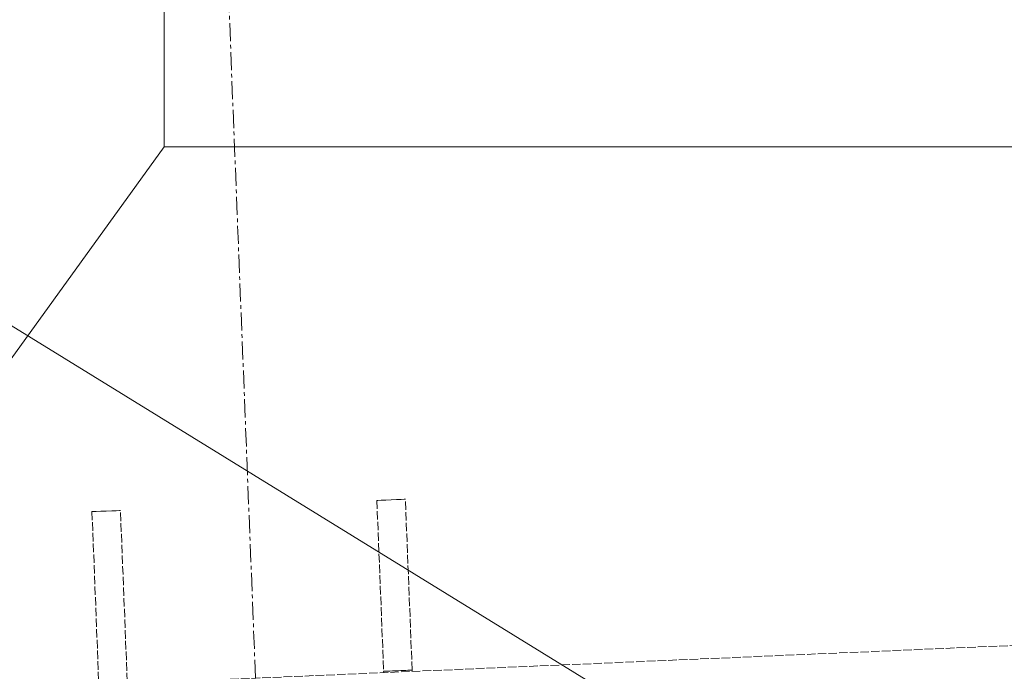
# Model space of a CAD drawing. Header units: millimetres. Extents: x -15129 to 9171, y -18789 to 5877.
# Tile 230 of 256: x -8966 to -8621, y -995 to -766. Entities that reach past the tile are written whole.
import ezdxf

# ---------------------------------------------------------------- set-up
doc = ezdxf.new("R2010")
doc.units = ezdxf.units.MM
doc.linetypes.add('ACAD_ISO02W100', pattern=[15, 12, -3])
doc.linetypes.add('CENTER', pattern=[50.8, 31.75, -6.35, 6.35, -6.35])
doc.layers.add('AS_Kotwy', color=9, linetype='Continuous')
doc.layers.add('AS_Sciany betonowe', color=252, linetype='Continuous')

msp = doc.modelspace()

# ---------------------------------------------------------------- linework, layer by layer
at = {"color": 5, "linetype": 'CENTER', "lineweight": 13, "ltscale": 0.2}
msp.add_line((-8901.04, -544.33, -8591.48), (-8771.97, -3818.38, 51965.58), dxfattribs=at)
at = {"color": 7, "lineweight": 13}
for p, q in [((-9127.82, -1105.58), (-8915.26, -811.03)), ((-8626.97, -1084.34), (-9015.26, -845.26))]:
    msp.add_line(p, q, dxfattribs=at)
msp.add_lwpolyline([(-8915.26, -811.03), (-8473, -811.03), (-8473, -586.03), (-8915.26, -586.03), (-8915.26, -811.03)], dxfattribs=at)
at = {"layer": 'AS_Kotwy', "color": 84, "linetype": 'ACAD_ISO02W100', "lineweight": 13, "ltscale": 0.25}
for p, q in [((-8840.22, -935.1), (-8840.6, -935.11)), ((-8840.6, -935.11), (-8838.24, -995.07)), ((-8839.14, -935.06), (-8840.22, -935.1)), ((-8837.51, -934.99), (-8839.14, -935.06)), ((-8835.6, -934.92), (-8837.51, -934.99)), ((-8833.69, -934.84), (-8835.6, -934.92)), ((-8832.07, -934.78), (-8833.69, -934.84)), ((-8830.99, -934.73), (-8832.07, -934.78)), ((-8830.61, -934.72), (-8830.99, -934.73)), ((-8828.24, -994.67), (-8830.61, -934.72)), ((-8940.14, -939.04), (-8940.52, -939.05)), ((-8940.52, -939.05), (-8938.16, -999.01)), ((-8939.06, -939), (-8940.14, -939.04)), ((-8937.44, -938.93), (-8939.06, -939)), ((-8935.53, -938.86), (-8937.44, -938.93)), ((-8933.61, -938.78), (-8935.53, -938.86)), ((-8931.99, -938.72), (-8933.61, -938.78)), ((-8930.91, -938.67), (-8931.99, -938.72)), ((-8930.53, -938.66), (-8930.91, -938.67)), ((-8928.17, -998.61), (-8930.53, -938.66)), ((-8838.24, -995.07), (-8838.14, -995.06)), ((-8838.24, -995.07), (-8838.22, -995.54)), ((-8838.14, -995.06), (-8837.86, -995.05)), ((-8837.86, -995.05), (-8837.39, -995.03)), ((-8837.39, -995.03), (-8836.77, -995.01)), ((-8836.77, -995.01), (-8836.02, -994.98)), ((-8836.02, -994.98), (-8835.15, -994.95)), ((-8835.15, -994.95), (-8834.21, -994.91)), ((-8834.21, -994.91), (-8833.24, -994.87)), ((-8833.24, -994.87), (-8832.26, -994.83)), ((-8832.26, -994.83), (-8831.33, -994.79)), ((-8831.33, -994.79), (-8830.46, -994.76)), ((-8830.46, -994.76), (-8829.71, -994.73)), ((-8829.71, -994.73), (-8829.09, -994.71)), ((-8829.09, -994.71), (-8828.62, -994.69)), ((-8828.62, -994.69), (-8828.34, -994.68)), ((-8828.34, -994.68), (-8828.24, -994.67)), ((-8828.23, -995.11), (-8828.24, -994.67))]:
    msp.add_line(p, q, dxfattribs=at)
at = {"layer": 'AS_Sciany betonowe', "color": 145, "linetype": 'ACAD_ISO02W100', "lineweight": 13, "ltscale": 0.25}
msp.add_line((-489.39, -634.96), (-12160.18, -1139.01), dxfattribs=at)

doc.saveas('drawing.dxf')
